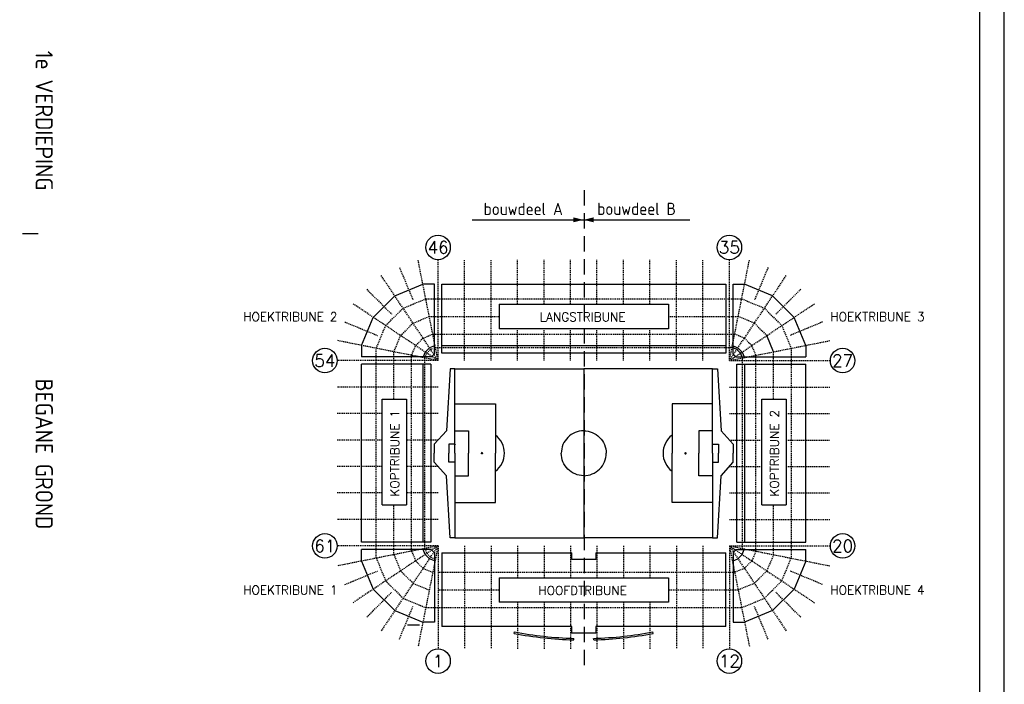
# Model space of a CAD drawing. Extents: x 0 to 594, y 0 to 420.
# Tile 5 of 6: x 393 to 594, y 88 to 224. Entities that reach past the tile are written whole.
import ezdxf
from ezdxf.enums import TextEntityAlignment as Align

# ---------------------------------------------------------------- set-up
doc = ezdxf.new("R2010")
doc.units = 0
doc.header["$LTSCALE"] = 25
for name, pattern in [('DASHDOT2', [0.5, 0.25, -0.125, 0, -0.125]), ('DASHED', [3, 1.8, -1.2]), ('HIDDEN2', [0.1875, 0.125, -0.0625])]:
    doc.linetypes.add(name, pattern=pattern)
doc.layers.get('0').update_dxf_attribs({"linetype": 'CONTINUOUS'})
doc.layers.add('19', color=7, linetype='CONTINUOUS')
doc.layers.add('E--L$2A-_KADER', color=7, linetype='CONTINUOUS')
doc.styles.add('ISO', font='isocp.shx')
doc.styles.add('VAR', font='ROMANS')

# ---------------------------------------------------------------- blocks, each defined once
blk = doc.blocks.new('A2')
at = {"layer": 'E--L$2A-_KADER', "color": 2}
blk.add_line((594, 0), (594, 420), dxfattribs=at)
at = {"layer": 'E--L$2A-_KADER', "color": 4}
blk.add_line((589, 5), (589, 415), dxfattribs=at)

msp = doc.modelspace()

# ---------------------------------------------------------------- linework, layer by layer
at = {"linetype": 'HIDDEN2'}
msp.add_line((508.33, 188.79), (508.33, 91.55), dxfattribs=at)
msp.add_line((485.49, 182.76), (529.88, 182.76))
at = {"color": 1, "linetype": 'DASHDOT2'}
msp.add_line((41, 180), (397, 180), dxfattribs=at)
at = {"color": 7, "linetype": 'DASHED', "ltscale": 0.005}
for p, q in [((470.67, 173.06), (473.42, 166.43)), ((478.55, 154.05), (474.46, 174.63)), ((478.55, 154.05), (478.55, 174.63)), ((483.95, 154.05), (483.95, 174.63)), ((489.35, 154.05), (489.35, 174.63)), ((494.75, 165.55), (494.75, 174.63)), ((500.15, 165.55), (500.15, 174.63)), ((505.55, 165.55), (505.55, 174.63)), ((510.95, 165.55), (510.95, 174.63)), ((516.35, 165.55), (516.35, 174.63)), ((521.75, 165.55), (521.75, 174.63)), ((527.15, 154.05), (527.15, 174.63)), ((532.55, 154.05), (532.55, 174.63)), ((537.95, 154.05), (537.95, 174.63)), ((537.95, 154.05), (542.04, 174.63)), ((545.83, 173.06), (543.08, 166.43)), ((478.55, 154.05), (466.89, 171.5)), ((537.95, 154.05), (549.61, 171.5)), ((464, 168.6), (469.08, 163.52)), ((471.41, 164.73), (476.04, 166.65)), ((476.04, 166.65), (540.46, 166.65)), ((540.46, 166.65), (545.09, 164.73)), ((552.5, 168.6), (547.42, 163.52)), ((478.55, 154.05), (461.1, 165.71)), ((467.87, 161.19), (471.41, 164.73)), ((537.95, 154.05), (555.4, 165.71)), ((545.09, 164.73), (548.63, 161.19)), ((473.45, 161.68), (476.76, 163.05)), ((476.76, 163.05), (491.03, 163.05)), ((525.53, 163.05), (539.74, 163.05)), ((543.05, 161.68), (539.74, 163.05)), ((459.54, 161.93), (466.17, 159.18)), ((465.95, 156.56), (467.87, 161.19)), ((473.45, 161.68), (470.92, 159.15)), ((543.05, 161.68), (545.58, 159.15)), ((548.63, 161.19), (550.55, 156.56)), ((556.96, 161.93), (550.33, 159.18)), ((469.55, 155.84), (470.92, 159.15)), ((475.49, 158.63), (473.97, 157.11)), ((475.49, 158.63), (477.48, 159.45)), ((477.48, 159.45), (539.02, 159.45)), ((494.75, 154.05), (494.75, 160.55)), ((500.15, 154.05), (500.15, 160.55)), ((505.55, 154.05), (505.55, 160.55)), ((510.95, 154.05), (510.95, 160.55)), ((516.35, 154.05), (516.35, 160.55)), ((521.75, 154.05), (521.75, 160.55)), ((541.01, 158.63), (539.02, 159.45)), ((541.01, 158.63), (542.53, 157.11)), ((478.55, 154.05), (457.97, 158.14)), ((473.15, 155.12), (473.97, 157.11)), ((478.01, 156.75), (538.49, 156.75)), ((537.95, 154.05), (558.53, 158.14)), ((543.35, 155.12), (542.53, 157.11)), ((465.95, 113.74), (465.95, 156.56)), ((469.55, 146.15), (469.55, 155.84)), ((473.15, 115.18), (473.15, 155.12)), ((475.85, 154.59), (476.26, 155.58)), ((475.85, 115.71), (475.85, 154.59)), ((476.26, 155.58), (477.02, 156.34)), ((540.24, 155.58), (539.48, 156.34)), ((540.65, 154.59), (540.24, 155.58)), ((540.65, 115.71), (540.65, 154.59)), ((543.35, 115.18), (543.35, 155.12)), ((546.95, 146.15), (546.95, 155.84)), ((550.55, 156.56), (550.55, 113.74)), ((478.55, 154.05), (457.97, 154.05)), ((537.95, 154.05), (558.53, 154.05)), ((478.55, 148.65), (457.97, 148.65)), ((537.95, 148.65), (558.53, 148.65)), ((467.13, 143.25), (457.97, 143.25)), ((478.55, 143.25), (472.13, 143.25)), ((537.95, 143.25), (544.53, 143.25)), ((549.53, 143.25), (558.53, 143.25)), ((467.13, 137.85), (457.97, 137.85)), ((478.55, 137.85), (472.13, 137.85)), ((537.95, 137.85), (544.53, 137.85)), ((549.53, 137.85), (558.53, 137.85)), ((467.13, 132.45), (457.97, 132.45)), ((478.55, 132.45), (472.13, 132.45)), ((537.95, 132.45), (544.53, 132.45)), ((549.53, 132.45), (558.53, 132.45)), ((467.13, 127.05), (457.97, 127.05)), ((478.55, 127.05), (472.13, 127.05)), ((537.95, 127.05), (544.53, 127.05)), ((549.53, 127.05), (558.53, 127.05)), ((469.55, 114.46), (469.55, 124.65)), ((546.95, 114.46), (546.95, 124.65)), ((478.55, 121.65), (457.97, 121.65)), ((537.95, 121.65), (558.53, 121.65)), ((478.55, 116.25), (457.97, 116.25)), ((478.55, 116.25), (457.97, 112.16)), ((478.55, 116.25), (461.1, 104.59)), ((478.55, 116.25), (466.89, 98.8)), ((469.55, 114.46), (470.92, 111.15)), ((473.15, 115.18), (473.97, 113.19)), ((478.55, 116.25), (474.46, 95.67)), ((475.85, 115.71), (476.26, 114.72)), ((476.26, 114.72), (477.02, 113.96)), ((478.55, 116.25), (478.55, 95.25)), ((483.95, 116.25), (483.95, 95.25)), ((489.35, 116.25), (489.35, 95.25)), ((494.75, 116.25), (494.75, 109.75)), ((500.15, 116.25), (500.15, 109.75)), ((505.55, 116.25), (505.55, 109.75)), ((510.95, 116.25), (510.95, 109.75)), ((516.35, 116.25), (516.35, 109.75)), ((521.75, 116.25), (521.75, 109.75)), ((527.15, 116.25), (527.15, 95.25)), ((532.55, 116.25), (532.55, 95.25)), ((537.95, 116.25), (537.95, 95.25)), ((537.95, 116.25), (542.04, 95.67)), ((537.95, 116.25), (549.61, 98.8)), ((537.95, 116.25), (555.4, 104.59)), ((537.95, 116.25), (558.53, 112.16)), ((537.95, 116.25), (558.53, 116.25)), ((543.35, 115.18), (542.53, 113.19)), ((546.95, 114.46), (545.58, 111.15)), ((465.95, 113.74), (467.87, 109.11)), ((473.97, 113.19), (475.49, 111.67)), ((477.02, 113.96), (478.01, 113.55)), ((542.53, 113.19), (541.01, 111.67)), ((548.63, 109.11), (550.55, 113.74)), ((459.54, 108.37), (466.17, 111.12)), ((470.92, 111.15), (473.45, 108.62)), ((475.49, 111.67), (477.48, 110.85)), ((539.02, 110.85), (478.55, 110.85)), ((541.01, 111.67), (539.02, 110.85)), ((545.58, 111.15), (543.05, 108.62)), ((556.96, 108.37), (550.33, 111.12)), ((467.87, 109.11), (471.41, 105.57)), ((473.45, 108.62), (476.76, 107.25)), ((543.05, 108.62), (539.74, 107.25)), ((545.09, 105.57), (548.63, 109.11)), ((464, 101.7), (469.08, 106.78)), ((491.03, 107.25), (478.55, 107.25)), ((539.74, 107.25), (525.53, 107.25)), ((552.5, 101.7), (547.42, 106.78)), ((471.41, 105.57), (476.04, 103.65)), ((494.75, 104.75), (494.75, 95.25)), ((500.15, 104.75), (500.15, 95.25)), ((505.55, 104.75), (505.55, 95.25)), ((510.95, 104.75), (510.95, 95.25)), ((516.35, 104.75), (516.35, 95.25)), ((521.75, 104.75), (521.75, 95.25)), ((540.46, 103.65), (545.09, 105.57)), ((470.67, 97.24), (473.42, 103.87)), ((476.04, 103.65), (540.46, 103.65)), ((545.83, 97.24), (543.08, 103.87))]:
    msp.add_line(p, q, dxfattribs=at)
at = {"color": 7}
for p, q in [((469.73, 167.26), (475.45, 169.63)), ((477.8, 169.63), (475.45, 169.63)), ((477.8, 155.36), (477.8, 169.63)), ((479.3, 169.63), (537.2, 169.63)), ((479.3, 155.55), (479.3, 169.63)), ((537.2, 169.63), (537.2, 155.55)), ((538.7, 169.63), (541.05, 169.63)), ((538.7, 155.36), (538.7, 169.63)), ((546.77, 167.26), (541.05, 169.63)), ((465.34, 162.87), (469.73, 167.26)), ((551.16, 162.87), (546.77, 167.26)), ((491.03, 165.55), (525.53, 165.55)), ((491.03, 165.55), (491.03, 160.55)), ((525.53, 165.55), (525.53, 160.55)), ((462.97, 157.15), (465.34, 162.87)), ((553.53, 157.15), (551.16, 162.87)), ((525.53, 160.55), (491.03, 160.55)), ((462.97, 157.15), (462.97, 154.8)), ((476.81, 156.66), (475.94, 155.79)), ((477.8, 157.07), (476.81, 156.66)), ((479.3, 157.13), (537.2, 157.13)), ((538.49, 156.75), (537.95, 156.75)), ((538.7, 157.07), (539.69, 156.66)), ((539.69, 156.66), (540.56, 155.79)), ((553.53, 157.15), (553.53, 154.8)), ((477.24, 154.8), (462.97, 154.8)), ((475.94, 155.79), (475.53, 154.8)), ((477.24, 154.8), (477.28, 154.9)), ((477.28, 154.9), (477.7, 155.32)), ((477.7, 155.32), (477.8, 155.36)), ((537.2, 155.55), (479.3, 155.55)), ((538.8, 155.32), (538.7, 155.36)), ((539.22, 154.9), (538.8, 155.32)), ((539.26, 154.8), (539.22, 154.9)), ((539.26, 154.8), (553.53, 154.8)), ((540.56, 155.79), (540.97, 154.8)), ((540.65, 154.05), (540.65, 154.59)), ((462.97, 117), (462.97, 153.3)), ((477.05, 153.3), (462.97, 153.3)), ((475.47, 153.3), (475.47, 117)), ((477.05, 153.3), (477.05, 117)), ((539.45, 117), (539.45, 153.3)), ((539.45, 153.3), (553.53, 153.3)), ((541.03, 153.3), (541.03, 117)), ((553.53, 117), (553.53, 153.3)), ((481, 152.4), (480.25, 139.73)), ((482, 152.4), (481, 152.4)), ((482, 135.15), (482, 152.4)), ((482, 152.4), (508.25, 152.4)), ((534.5, 152.4), (508.25, 152.4)), ((508.25, 152.4), (508.25, 117.9)), ((534.5, 135.15), (534.5, 152.4)), ((534.5, 152.4), (535.5, 152.4)), ((535.5, 152.4), (536.25, 139.73)), ((467.13, 146.15), (472.13, 146.15)), ((467.13, 124.65), (467.13, 146.15)), ((472.13, 146.15), (472.13, 124.65)), ((482, 145.23), (490.25, 145.23)), ((490.25, 145.23), (490.25, 135.15)), ((526.25, 145.23), (526.25, 135.15)), ((534.5, 145.23), (526.25, 145.23)), ((544.53, 124.65), (544.53, 146.15)), ((544.53, 146.15), (549.53, 146.15)), ((549.53, 146.15), (549.53, 124.65)), ((480.25, 139.73), (477.78, 136.98)), ((482, 136.98), (482, 139.73)), ((482, 139.73), (484.75, 139.73)), ((484.75, 139.73), (484.75, 135.15)), ((531.75, 139.73), (531.75, 135.15)), ((534.5, 139.73), (531.75, 139.73)), ((534.5, 136.98), (534.5, 139.73)), ((536.25, 139.73), (538.72, 136.98)), ((477.78, 136.98), (477.78, 135.15)), ((482, 136.98), (480.78, 136.98)), ((480.78, 136.98), (480.78, 135.15)), ((534.5, 136.98), (535.72, 136.98)), ((535.72, 136.98), (535.72, 135.15)), ((538.72, 136.98), (538.72, 135.15)), ((477.78, 133.32), (477.78, 135.15)), ((480.78, 133.32), (480.78, 135.15)), ((482, 135.15), (482, 117.9)), ((484.75, 130.57), (484.75, 135.15)), ((490.25, 125.07), (490.25, 135.15)), ((526.25, 125.07), (526.25, 135.15)), ((531.75, 130.57), (531.75, 135.15)), ((534.5, 135.15), (534.5, 117.9)), ((535.72, 133.32), (535.72, 135.15)), ((538.72, 133.32), (538.72, 135.15)), ((480.25, 130.57), (477.78, 133.32)), ((482, 133.32), (480.78, 133.32)), ((534.5, 133.32), (534.5, 130.57)), ((534.5, 133.32), (535.72, 133.32)), ((536.25, 130.57), (538.72, 133.32)), ((481, 117.9), (480.25, 130.57)), ((482, 130.57), (484.75, 130.57)), ((534.5, 130.57), (531.75, 130.57)), ((535.5, 117.9), (536.25, 130.57)), ((467.13, 124.65), (472.13, 124.65)), ((482, 125.07), (490.25, 125.07)), ((534.5, 125.07), (526.25, 125.07)), ((544.53, 124.65), (549.53, 124.65)), ((477.05, 117), (462.97, 117)), ((482, 117.9), (481, 117.9)), ((482, 117.9), (508.25, 117.9)), ((534.5, 117.9), (508.25, 117.9)), ((534.5, 117.9), (535.5, 117.9)), ((539.45, 117), (553.53, 117)), ((462.97, 113.15), (462.97, 115.5)), ((477.24, 115.5), (462.97, 115.5)), ((475.94, 114.51), (475.53, 115.5)), ((476.81, 113.64), (475.94, 114.51)), ((477.24, 115.5), (477.28, 115.4)), ((477.28, 115.4), (477.7, 114.98)), ((477.7, 114.98), (477.8, 114.94)), ((477.8, 114.94), (477.8, 100.67)), ((479.3, 114.85), (505.8, 114.85)), ((479.3, 114.85), (479.3, 99.8)), ((505.8, 113.45), (505.8, 114.85)), ((510.7, 114.85), (537.2, 114.85)), ((510.7, 114.85), (510.7, 113.45)), ((537.2, 99.8), (537.2, 114.85)), ((538.8, 114.98), (538.7, 114.94)), ((538.7, 114.94), (538.7, 100.67)), ((539.22, 115.4), (538.8, 114.98)), ((539.26, 115.5), (539.22, 115.4)), ((539.26, 115.5), (553.53, 115.5)), ((539.69, 113.64), (540.56, 114.51)), ((540.56, 114.51), (540.97, 115.5)), ((553.53, 113.15), (553.53, 115.5)), ((462.97, 113.15), (465.34, 107.43)), ((477.8, 113.23), (476.81, 113.64)), ((510.7, 113.45), (505.8, 113.45)), ((538.7, 113.23), (539.69, 113.64)), ((553.53, 113.15), (551.16, 107.43)), ((491.03, 109.75), (525.53, 109.75)), ((491.03, 109.75), (491.03, 104.75)), ((525.53, 109.75), (525.53, 104.75)), ((465.34, 107.43), (469.73, 103.04)), ((551.16, 107.43), (546.77, 103.04)), ((525.53, 104.75), (491.03, 104.75)), ((469.73, 103.04), (475.45, 100.67)), ((546.77, 103.04), (541.05, 100.67)), ((477.8, 100.67), (475.45, 100.67)), ((538.7, 100.67), (541.05, 100.67)), ((505.8, 99.8), (479.3, 99.8)), ((494.07, 98.39), (494.14, 98.71)), ((505.8, 98.45), (505.8, 99.8)), ((510.7, 98.45), (505.8, 98.45)), ((537.2, 99.8), (510.7, 99.8)), ((510.7, 99.8), (510.7, 98.45)), ((522.43, 98.39), (522.36, 98.71)), ((506.22, 97.06), (506.23, 97.39)), ((510.28, 97.06), (510.27, 97.39))]:
    msp.add_line(p, q, dxfattribs=at)
at = {"color": 7, "ltscale": 0.005}
for p, q in [((546.95, 155.84), (545.58, 159.15)), ((539.48, 156.34), (538.49, 156.75)), ((540.24, 155.58), (539.48, 156.34)), ((540.65, 154.59), (540.24, 155.58)), ((474.74, 100.05), (472.35, 100.05))]:
    msp.add_line(p, q, dxfattribs=at)
at = {"color": 7, "linetype": 'DASHED', "ltscale": 0.01}
for p, q in [((477.02, 156.34), (478.01, 156.75)), ((539.48, 156.34), (538.49, 156.75))]:
    msp.add_line(p, q, dxfattribs=at)
for points in [[(508.2, 182.76, 0, 1, 0), (506.13, 182.76, 1, 1, 0)], [(508.2, 182.76, 0, 1, 0), (510.27, 182.76, 1, 1, 0)]]:
    msp.add_lwpolyline(points, format="xyseb")
at = {"color": 7}
for centre in [(478.55, 177.13), (537.95, 177.13), (455.47, 154.05), (561.03, 154.05), (455.47, 116.25), (561.03, 116.25), (478.55, 92.75), (537.95, 92.75)]:
    msp.add_circle(centre, 2.5, dxfattribs=at)
for centre, radius, start, end in [((487.5, 135.15), 4.58, 0, 53.0518), ((529, 135.15), 4.58, 126.9482, 180), ((487.5, 135.15), 4.58, 306.9482, 0), ((529, 135.15), 4.58, 180, 233.0518), ((508.25, 171.67), 74.63, 259.0511, 268.4258), ((508.25, 171.67), 74.31, 259.0534, 268.419), ((508.25, 171.67), 74.31, 271.581, 280.9466), ((508.25, 171.67), 74.63, 271.5742, 280.9489)]:
    msp.add_arc(centre, radius, start, end, dxfattribs=at)
for centre, major_axis, start_param, end_param in [((508.25, 135.15), (3.24, -3.24), 2.356194, 3.926991), ((487.5, 135.15), (-0.0884, 0.0884), -2.356194, 0.785398), ((508.25, 135.15), (-3.24, 3.24), 2.356194, 3.926991), ((529, 135.15), (-0.0884, 0.0884), 0.785398, 3.926991)]:
    msp.add_ellipse(centre, major_axis=major_axis, ratio=1, start_param=start_param, end_param=end_param, dxfattribs=at)
at = {"color": 7, "extrusion": (0, 0, -1)}
for centre, major_axis, start_param, end_param in [((508.25, 135.15), (-3.24, -3.24), 2.356194, 3.926991), ((487.5, 135.15), (0.0884, 0.0884), 0.785398, 3.926991), ((508.25, 135.15), (3.24, 3.24), 2.356194, 3.926991), ((529, 135.15), (0.0884, 0.0884), -2.356194, 0.785398)]:
    msp.add_ellipse(centre, major_axis=major_axis, ratio=1, start_param=start_param, end_param=end_param, dxfattribs=at)
at = {"color": 7}
msp.add_ellipse((482, 136.98), major_axis=(-0.0354, -0.0354), ratio=1, dxfattribs=at)

# ---------------------------------------------------------------- block references
at = {"layer": '19', "color": 2}
msp.add_blockref('A2', (0, 0), dxfattribs=at)

# ---------------------------------------------------------------- texts
at = {"color": 4, "style": 'ISO'}
for s, p in [('1e VERDIEPING', (398.25, 203)), ('BEGANE GROND', (398.25, 135))]:
    msp.add_text(s, height=3.5, rotation=270, dxfattribs=at).set_placement(p, align=Align.MIDDLE)
at = {"style": 'ISO'}
msp.add_text('bouwdeel A', height=2.5, dxfattribs=at).set_placement((504, 183.73), align=Align.RIGHT)
msp.add_text('bouwdeel B', height=2.5, dxfattribs=at).set_placement((511, 183.75))
at = {"color": 7, "style": 'VAR'}
for s, p in [('46', (478.55, 177.13)), ('54', (455.47, 154.05)), ('61', (455.47, 116.25)), ('12', (537.95, 92.75)), ('1', (478.55, 92.75))]:
    msp.add_text(s, height=2.5, dxfattribs=at).set_placement(p, align=Align.MIDDLE)
for s, p in [('35', (537.95, 177.13)), ('27', (561.03, 154.05)), ('20', (561.03, 116.25))]:
    msp.add_text(s, height=2.5, rotation=360, dxfattribs=at).set_placement(p, align=Align.MIDDLE)
for s, p in [('HOEKTRIBUNE 2', (458.03, 162.1)), ('HOEKTRIBUNE 1', (458.03, 106.35))]:
    msp.add_text(s, height=1.8, rotation=360, dxfattribs=at).set_placement(p, align=Align.RIGHT)
for s, rotation, p in [('LANGSTRIBUNE', 360, (508.03, 162.05)), ('KOPTRIBUNE 1', 90, (470.63, 135.15)), ('KOPTRIBUNE 2', 90, (548.03, 135.15)), ('HOOFDTRIBUNE', 360, (508.03, 106.25))]:
    msp.add_text(s, height=1.8, rotation=rotation, dxfattribs=at).set_placement(p, align=Align.CENTER)
for s, p in [('HOEKTRIBUNE 3', (558.53, 162.1)), ('HOEKTRIBUNE 4', (558.53, 106.35))]:
    msp.add_text(s, height=1.8, rotation=360, dxfattribs=at).set_placement(p)

doc.saveas('drawing.dxf')
